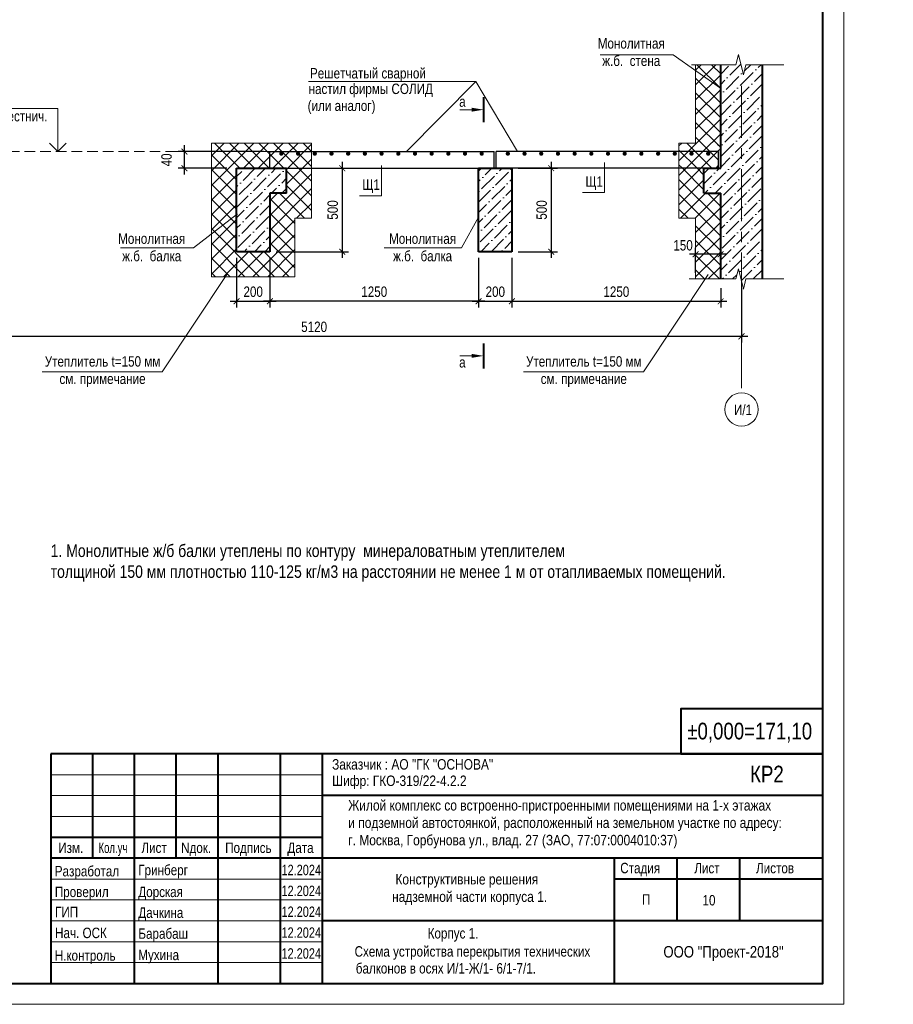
# Model space of a CAD drawing. Header units: inches. Extents: x -7419969 to -7359884, y 6235189 to 6276389.
# Tile 5 of 6: x -7380813 to -7359884, y 6235189 to 6258781. Entities that reach past the tile are written whole.
import ezdxf

# ---------------------------------------------------------------- set-up
doc = ezdxf.new("R2010")
doc.units = ezdxf.units.IN
doc.header["$LTSCALE"] = 1000
doc.header["$MEASUREMENT"] = 0
doc.linetypes.add('CENTER', pattern=[2, 1.25, -0.25, 0.25, -0.25])
doc.linetypes.add('HIDDEN', pattern=[0.375, 0.25, -0.125])
for name, color, linetype, lineweight in [('200_РАМКА', 7, 'Continuous', 15), ('400_ТЕКСТ', 7, 'Continuous', 20), ('500_СЕЧЕНИЯ', 7, 'Continuous', 40), ('МЕТАЛЛ', 5, 'Continuous', 40), ('СК-040-С(тены)', 12, 'Continuous', 40), ('СК-052-П-БАЛКИ', 1, 'HIDDEN', 30), ('СК-100-О(си)', 2, 'CENTER', 15), ('СК-110-О-РАЗМЕРЫ', 7, 'Continuous', 15), ('СК-200-Р(амка)', 7, 'Continuous', 40), ('СК-220-Р-РАМКА ТЕКСТ', 7, 'Continuous', 15), ('СК-300-Р(азмеры)', 7, 'Continuous', 20), ('СК-400-Т(екст)', 7, 'Continuous', 20), ('СК-600-Ш(триховка)', 250, 'Continuous', 13)]:
    doc.layers.add(name, color=color, linetype=linetype, lineweight=lineweight)
doc.styles.add('MtXpl_Arial_Narrow', font='ARIALN.TTF')
doc.styles.add('RUSS', font='arial.ttf', dxfattribs={"width": 0.8})
doc.dimstyles.new('25_', dxfattribs={"dimtxt": 250, "dimasz": 140, "dimexe": 150, "dimexo": 150, "dimgap": 100, "dimtad": 1, "dimdec": 0, "dimlfac": 0.25, "dimzin": 0, "dimdsep": 46, "dimtxsty": 'RUSS', "dimblk": 'ARCHTICK', "dimblk1": 'ARCHTICK', "dimblk2": 'OBLIQUE', "dimcen": 100, "dimdle": 150, "dimclrd": 7, "dimclre": 7, "dimclrt": 7, "dimadec": 0, "dimazin": 0, "dimtfac": 1, "dimtdec": 0, "dimtofl": 0, "dimtmove": 2, "dimatfit": 3, "dimldrblk": 'ARCHTICK', "dimfxl": 1, "dimtolj": 1, "dimtzin": 0, "dimarcsym": 0})
pattern_1 = [(45, (-7233899.58, 6258889.15), (-176.7767, 176.7767), []), (135, (-7233899.58, 6258889.15), (-176.7767, -176.7767), [])]

# ---------------------------------------------------------------- blocks, each defined once
blk = doc.blocks.new('A$C96adbfd2')
at = {"layer": 'СК-200-Р(амка)', "lineweight": 40, "ltscale": 2}
for p, q in [((-18500, 5500), (-18500, 0)), ((0, 5500), (-18500, 5500)), ((-17500, 5500), (-17500, 3000)), ((-16500, 5500), (-16500, 0)), ((-15500, 5500), (-15500, 3000)), ((-14500, 5500), (-14500, 0)), ((-13000, 5500), (-13000, 0)), ((-12000, 5500), (-12000, 0)), ((0, 4500), (-12000, 4500)), ((0, 3000), (-18500, 3000)), ((-5000, 3000), (-5000, 15)), ((-3500, 3000), (-3500, 1500)), ((-2000, 3000), (-2000, 1500)), ((0, 2500), (-5000, 2500)), ((0, 1500), (-12000, 1500))]:
    blk.add_line(p, q, dxfattribs=at)
at = {"layer": 'СК-200-Р(амка)', "color": 7, "lineweight": 15}
for p, q in [((-12000, 5000), (-18500, 5000)), ((-12000, 4500), (-18500, 4500)), ((-12000, 4000), (-18500, 4000)), ((-12000, 2500), (-18500, 2500)), ((-12000, 2000), (-18500, 2000)), ((-12000, 1500), (-18500, 1500)), ((-12000, 1000), (-18500, 1000)), ((-12000, 500), (-18500, 500))]:
    blk.add_line(p, q, dxfattribs=at)
at = {"layer": 'СК-200-Р(амка)', "ltscale": 2}
blk.add_line((-12000, 3500), (-18500, 3500), dxfattribs=at)
at = {"layer": 'СК-220-Р-РАМКА ТЕКСТ'}
blk.add_line((-12000, 3000), (-18500, 3000), dxfattribs=at)
blk.add_line((-12000, 3000), (-18500, 3000), dxfattribs=at)
at = {"layer": 'СК-400-Т(екст)', "lineweight": 40, "ltscale": 2}
blk.add_lwpolyline([(-3405, 5500), (0, 5500), (0, 6578), (-3405, 6578)], close=True, dxfattribs=at)
at = {"layer": 'СК-220-Р-РАМКА ТЕКСТ', "color": 7, "style": 'RUSS', "width": 0.8}
for s, p in [('Изм.', (-18319, 3126)), ('Лист', (-16328, 3126)), ('Nдок.', (-15377, 3126)), ('Подпись', (-14321, 3126)), ('Дата', (-12830, 3126))]:
    blk.add_text(s, height=250, dxfattribs=at).set_placement(p)
at = {"layer": 'СК-220-Р-РАМКА ТЕКСТ', "style": 'RUSS'}
for s, width, p in [('Разработал', 0.8, (-18403, 2565)), ('Гринберг', 0.8, (-16403, 2593)), ('12.2024', 0.75, (-12972, 2593)), ('Проверил', 0.8, (-18402, 2069)), ('Дорская', 0.8, (-16402, 2069)), ('12.2024', 0.75, (-12972, 2093)), ('ГИП', 0.8, (-18396, 1586)), ('Дачкина', 0.8, (-16401, 1570)), ('12.2024', 0.75, (-12972, 1593)), ('Нач. ОСК', 0.8, (-18396, 1086)), ('Барабаш', 0.8, (-16401, 1070)), ('12.2024', 0.75, (-12972, 1093)), ('Н.контроль', 0.8, (-18403, 545)), ('Мухина', 0.8, (-16403, 558)), ('12.2024', 0.75, (-12972, 593))]:
    blk.add_text(s, height=250, dxfattribs=dict(at, width=width)).set_placement(p)
at = {"layer": 'СК-220-Р-РАМКА ТЕКСТ', "color": 7, "insert": (-17355, 3375), "char_height": 250, "attachment_point": 1, "style": 'RUSS'}
blk.add_mtext_dynamic_manual_height_columns('\\A1;{\\fArial Narrow|b0|i0|c204|p34;Кол.уч}', width=11667.29, gutter_width=1250, heights=[0], dxfattribs=at)
at = {"layer": 'СК-220-Р-РАМКА ТЕКСТ', "color": 7, "char_height": 250, "attachment_point": 4, "style": 'RUSS'}
for s, insert in [('\\A1;Стадия', (-4856, 2729)), ('\\A1;Лист', (-3082, 2762)), ('\\A1;Листов', (-1603, 2762)), ('\\A1;П', (-4337, 2011))]:
    blk.add_mtext(s, dxfattribs=dict(at, insert=insert))
at = {"layer": 'СК-400-Т(екст)', "lineweight": 40, "ltscale": 2, "style": 'RUSS', "width": 0.8}
for s, p in [('%%P0,000=171,10', (-3251, 5847)), ('КР2', (-1746, 4817))]:
    blk.add_text(s, height=400, dxfattribs=at).set_placement(p)
at = {"layer": 'СК-400-Т(екст)', "linetype": 'Continuous'}
for s, width, gutter_width, insert, char_height, attachment_point in [('\\A1;{\\fArial Narrow|b0|i0|c204|p34;Заказчик :\\fArial Narrow|b0|i0|c0|p34; \\fArial Narrow|b0|i0|c204|p34;АО "ГК "ОСНОВА\\fArial Narrow|b0|i0|c0|p34;"\\fArial Narrow|b0|i0|c204|p34;\\P          \\W0.8;                                                                                            }', 11667.29, 1250, (-11760, 5375), 250, 1), ('\\A1;{\\fArial Narrow|b0|i0|c204|p34;Шифр: ГКО-319/22-4.\\fArial Narrow|b0|i0|c0|p34;2\\fArial Narrow|b0|i0|c204|p34;.2          \\W0.8;                                                                                            }', 11667.29, 1250, (-11760, 4981), 250, 1), ('\\A1;{\\fArial Narrow|b0|i0|c204|p34;\\W1;ООО "Проект-2018"}', 13925.35, 1492, (-2382, 896), 274.51, 2)]:
    blk.add_mtext_dynamic_manual_height_columns(s, width=width, gutter_width=gutter_width, heights=[0], dxfattribs=dict(at, insert=insert, char_height=char_height, attachment_point=attachment_point))
at = {"layer": 'СК-400-Т(екст)', "char_height": 250, "attachment_point": 1, "style": 'MtXpl_Arial_Narrow'}
for s, insert in [('Жилой комплекс со встроенно-пристроенными помещениями на 1-х этажах^Jи подземной автостоянкой, расположенный на земельном участке по адресу: ^Jг. Москва, Горбунова ул., влад. 27 (ЗАО, 77:07:0004010:37)', (-11372, 4393)), (' Конструктивные решения ^Jнадземной части корпуса 1.', (-10322, 2621))]:
    blk.add_mtext(s, dxfattribs=dict(at, insert=insert))
blk = doc.blocks.new('_ArchTick')
at = {"color": 0, "linetype": 'ByBlock', "const_width": 0.15}
blk.add_lwpolyline([(-0.5, -0.5), (0.5, 0.5)], dxfattribs=at)
blk = doc.blocks.new('*D35')
at = {"layer": 'Defpoints', "color": 0, "transparency": 16777216}
for p in [(-7369019, 6253222), (-7364019, 6252501), (-7364019, 6252034)]:
    blk.add_point(p, dxfattribs=at)
at = {"layer": 'СК-110-О-РАЗМЕРЫ', "color": 7, "lineweight": -2, "transparency": 16777216}
for p, q in [((-7369019, 6253072), (-7369019, 6251884)), ((-7364019, 6252351), (-7364019, 6251884)), ((-7369169, 6252034), (-7363869, 6252034))]:
    blk.add_line(p, q, dxfattribs=at)
at = {"layer": 'СК-110-О-РАЗМЕРЫ', "color": 7, "lineweight": -2, "transparency": 16777216, "xscale": 140, "yscale": 140, "zscale": 140, "rotation": 180}
blk.add_blockref('_ArchTick', (-7369019, 6252034), dxfattribs=at)
at = {"layer": 'СК-110-О-РАЗМЕРЫ', "color": 7, "lineweight": -2, "transparency": 16777216, "xscale": 140, "yscale": 140, "zscale": 140}
blk.add_blockref('_ArchTick', (-7364019, 6252034), dxfattribs=at)
at = {"layer": 'СК-110-О-РАЗМЕРЫ', "color": 7, "transparency": 16777216, "insert": (-7366519, 6252262), "char_height": 250, "attachment_point": 5, "style": 'RUSS'}
blk.add_mtext('\\A1;1250', dxfattribs=at)
blk = doc.blocks.new('_Oblique')
at = {"color": 0, "linetype": 'ByBlock', "lineweight": -2}
blk.add_line((-0.5, -0.5), (0.5, 0.5), dxfattribs=at)
blk = doc.blocks.new('*D36')
at = {"layer": 'Defpoints', "color": 0, "transparency": 16777216}
for p in [(-7369819, 6253222), (-7369019, 6253222), (-7369019, 6252034)]:
    blk.add_point(p, dxfattribs=at)
at = {"layer": 'СК-110-О-РАЗМЕРЫ', "color": 7, "lineweight": -2, "transparency": 16777216}
for p, q in [((-7369819, 6253072), (-7369819, 6251884)), ((-7369019, 6253072), (-7369019, 6251884)), ((-7369969, 6252034), (-7368869, 6252034))]:
    blk.add_line(p, q, dxfattribs=at)
at = {"layer": 'СК-110-О-РАЗМЕРЫ', "color": 7, "lineweight": -2, "transparency": 16777216, "xscale": 140, "yscale": 140, "zscale": 140, "rotation": 180}
blk.add_blockref('_ArchTick', (-7369819, 6252034), dxfattribs=at)
at = {"layer": 'СК-110-О-РАЗМЕРЫ', "color": 7, "lineweight": -2, "transparency": 16777216, "xscale": 140, "yscale": 140, "zscale": 140}
blk.add_blockref('_ArchTick', (-7369019, 6252034), dxfattribs=at)
at = {"layer": 'СК-110-О-РАЗМЕРЫ', "color": 7, "transparency": 16777216, "insert": (-7369419, 6252262), "char_height": 250, "attachment_point": 5, "style": 'RUSS'}
blk.add_mtext('\\A1;200', dxfattribs=at)
blk = doc.blocks.new('*D37')
at = {"layer": 'Defpoints', "color": 0, "transparency": 16777216}
for p in [(-7374819, 6253222), (-7369819, 6253222), (-7374819, 6252034)]:
    blk.add_point(p, dxfattribs=at)
at = {"layer": 'СК-110-О-РАЗМЕРЫ', "color": 7, "lineweight": -2, "transparency": 16777216}
for p, q in [((-7374819, 6253072), (-7374819, 6251884)), ((-7369819, 6253072), (-7369819, 6251884)), ((-7369669, 6252034), (-7374969, 6252034))]:
    blk.add_line(p, q, dxfattribs=at)
at = {"layer": 'СК-110-О-РАЗМЕРЫ', "color": 7, "lineweight": -2, "transparency": 16777216, "xscale": 140, "yscale": 140, "zscale": 140, "rotation": 180}
blk.add_blockref('_ArchTick', (-7374819, 6252034), dxfattribs=at)
at = {"layer": 'СК-110-О-РАЗМЕРЫ', "color": 7, "lineweight": -2, "transparency": 16777216, "xscale": 140, "yscale": 140, "zscale": 140}
blk.add_blockref('_ArchTick', (-7369819, 6252034), dxfattribs=at)
at = {"layer": 'СК-110-О-РАЗМЕРЫ', "color": 7, "transparency": 16777216, "insert": (-7372319, 6252262), "char_height": 250, "attachment_point": 5, "style": 'RUSS'}
blk.add_mtext('\\A1;1250', dxfattribs=at)
blk = doc.blocks.new('*D38')
at = {"layer": 'Defpoints', "color": 0, "transparency": 16777216}
for p in [(-7375619, 6253222), (-7374819, 6253222), (-7374819, 6252034)]:
    blk.add_point(p, dxfattribs=at)
at = {"layer": 'СК-110-О-РАЗМЕРЫ', "color": 7, "lineweight": -2, "transparency": 16777216}
for p, q in [((-7375619, 6253072), (-7375619, 6251884)), ((-7374819, 6253072), (-7374819, 6251884)), ((-7375769, 6252034), (-7374669, 6252034))]:
    blk.add_line(p, q, dxfattribs=at)
at = {"layer": 'СК-110-О-РАЗМЕРЫ', "color": 7, "lineweight": -2, "transparency": 16777216, "xscale": 140, "yscale": 140, "zscale": 140, "rotation": 180}
blk.add_blockref('_ArchTick', (-7375619, 6252034), dxfattribs=at)
at = {"layer": 'СК-110-О-РАЗМЕРЫ', "color": 7, "lineweight": -2, "transparency": 16777216, "xscale": 140, "yscale": 140, "zscale": 140}
blk.add_blockref('_ArchTick', (-7374819, 6252034), dxfattribs=at)
at = {"layer": 'СК-110-О-РАЗМЕРЫ', "color": 7, "transparency": 16777216, "insert": (-7375219, 6252262), "char_height": 250, "attachment_point": 5, "style": 'RUSS'}
blk.add_mtext('\\A1;200', dxfattribs=at)
blk = doc.blocks.new('*D39')
at = {"layer": 'Defpoints', "color": 0, "transparency": 16777216}
for p in [(-7383999, 6252501), (-7363519, 6252501), (-7383999, 6251193)]:
    blk.add_point(p, dxfattribs=at)
at = {"layer": 'СК-110-О-РАЗМЕРЫ', "color": 7, "lineweight": -2, "transparency": 16777216}
for p, q in [((-7383999, 6252351), (-7383999, 6251043)), ((-7363519, 6252351), (-7363519, 6251043)), ((-7363369, 6251193), (-7384149, 6251193))]:
    blk.add_line(p, q, dxfattribs=at)
at = {"layer": 'СК-110-О-РАЗМЕРЫ', "color": 7, "lineweight": -2, "transparency": 16777216, "xscale": 140, "yscale": 140, "zscale": 140, "rotation": 180}
blk.add_blockref('_ArchTick', (-7383999, 6251193), dxfattribs=at)
at = {"layer": 'СК-110-О-РАЗМЕРЫ', "color": 7, "lineweight": -2, "transparency": 16777216, "xscale": 140, "yscale": 140, "zscale": 140}
blk.add_blockref('_ArchTick', (-7363519, 6251193), dxfattribs=at)
at = {"layer": 'СК-110-О-РАЗМЕРЫ', "color": 7, "transparency": 16777216, "insert": (-7373759, 6251421), "char_height": 250, "attachment_point": 5, "style": 'RUSS'}
blk.add_mtext('\\A1;5120', dxfattribs=at)
blk = doc.blocks.new('*D29')
at = {"layer": 'Defpoints', "color": 0, "transparency": 16777216}
for p in [(-7376866, 6255622), (-7374819, 6255622), (-7375701, 6255222)]:
    blk.add_point(p, dxfattribs=at)
at = {"layer": 'СК-110-О-РАЗМЕРЫ', "color": 7, "lineweight": -2, "transparency": 16777216}
for p, q in [((-7374969, 6255622), (-7377016, 6255622)), ((-7376866, 6255072), (-7376866, 6255772)), ((-7375851, 6255222), (-7377016, 6255222))]:
    blk.add_line(p, q, dxfattribs=at)
at = {"layer": 'СК-110-О-РАЗМЕРЫ', "color": 7, "lineweight": -2, "transparency": 16777216, "xscale": 140, "yscale": 140, "zscale": 140}
for p, rotation in [((-7376866, 6255622), 90), ((-7376866, 6255222), 270)]:
    blk.add_blockref('_ArchTick', p, dxfattribs=dict(at, rotation=rotation))
at = {"layer": 'СК-110-О-РАЗМЕРЫ', "color": 7, "transparency": 16777216, "insert": (-7377294, 6255422), "char_height": 250, "attachment_point": 5, "rotation": 90, "style": 'RUSS'}
blk.add_mtext('\\A1;40', dxfattribs=at)
blk = doc.blocks.new('*D44')
at = {"layer": 'Defpoints', "color": 0, "transparency": 16777216}
for p in [(-7374444, 6255222), (-7374819, 6253222), (-7373085, 6253222)]:
    blk.add_point(p, dxfattribs=at)
at = {"layer": 'СК-110-О-РАЗМЕРЫ', "color": 7, "lineweight": -2, "transparency": 16777216}
for p, q in [((-7373085, 6255372), (-7373085, 6253072)), ((-7374294, 6255222), (-7372935, 6255222)), ((-7374669, 6253222), (-7372935, 6253222))]:
    blk.add_line(p, q, dxfattribs=at)
at = {"layer": 'СК-110-О-РАЗМЕРЫ', "color": 7, "lineweight": -2, "transparency": 16777216, "xscale": 140, "yscale": 140, "zscale": 140}
for p, rotation in [((-7373085, 6255222), 90), ((-7373085, 6253222), 270)]:
    blk.add_blockref('_ArchTick', p, dxfattribs=dict(at, rotation=rotation))
at = {"layer": 'СК-110-О-РАЗМЕРЫ', "color": 7, "transparency": 16777216, "insert": (-7373313, 6254222), "char_height": 250, "attachment_point": 5, "rotation": 90, "style": 'RUSS'}
blk.add_mtext('\\A1;500', dxfattribs=at)
blk = doc.blocks.new('*D45')
at = {"layer": 'Defpoints', "color": 0, "transparency": 16777216}
for p in [(-7369019, 6255222), (-7369019, 6253222), (-7368079, 6253222)]:
    blk.add_point(p, dxfattribs=at)
at = {"layer": 'СК-110-О-РАЗМЕРЫ', "color": 7, "lineweight": -2, "transparency": 16777216}
for p, q in [((-7368079, 6255372), (-7368079, 6253072)), ((-7368869, 6255222), (-7367929, 6255222)), ((-7368869, 6253222), (-7367929, 6253222))]:
    blk.add_line(p, q, dxfattribs=at)
at = {"layer": 'СК-110-О-РАЗМЕРЫ', "color": 7, "lineweight": -2, "transparency": 16777216, "xscale": 140, "yscale": 140, "zscale": 140}
for p, rotation in [((-7368079, 6255222), 90), ((-7368079, 6253222), 270)]:
    blk.add_blockref('_ArchTick', p, dxfattribs=dict(at, rotation=rotation))
at = {"layer": 'СК-110-О-РАЗМЕРЫ', "color": 7, "transparency": 16777216, "insert": (-7368307, 6254222), "char_height": 250, "attachment_point": 5, "rotation": 90, "style": 'RUSS'}
blk.add_mtext('\\A1;500', dxfattribs=at)
blk = doc.blocks.new('*D52')
at = {"layer": 'Defpoints', "color": 0, "transparency": 16777216}
for p in [(-7364619, 6253162), (-7364619, 6252568), (-7364019, 6252568)]:
    blk.add_point(p, dxfattribs=at)
at = {"layer": 'СК-100-О(си)', "color": 7, "lineweight": -2, "transparency": 16777216}
for p, q in [((-7364619, 6252718), (-7364619, 6253312)), ((-7364019, 6252718), (-7364019, 6253312)), ((-7363869, 6253162), (-7364769, 6253162))]:
    blk.add_line(p, q, dxfattribs=at)
at = {"layer": 'СК-100-О(си)', "color": 7, "lineweight": -2, "transparency": 16777216, "xscale": 140, "yscale": 140, "zscale": 140, "rotation": 180}
blk.add_blockref('_ArchTick', (-7364619, 6253162), dxfattribs=at)
at = {"layer": 'СК-100-О(си)', "color": 7, "lineweight": -2, "transparency": 16777216, "xscale": 140, "yscale": 140, "zscale": 140}
blk.add_blockref('_ArchTick', (-7364019, 6253162), dxfattribs=at)
at = {"layer": 'СК-100-О(си)', "color": 7, "transparency": 16777216, "insert": (-7364921, 6253374), "char_height": 250, "attachment_point": 5, "style": 'RUSS'}
blk.add_mtext('\\A1;150', dxfattribs=at)

msp = doc.modelspace()

# ---------------------------------------------------------------- hatches: boundary and pattern name
at = {"layer": 'СК-110-О-РАЗМЕРЫ'}
h = msp.add_hatch(dxfattribs=at)
h.set_pattern_fill('ANSI36', color=256, scale=1400)
h.set_pattern_definition([(45, (-172558.1, -1751.44), (92.807765, 340.2951384), [437.5, -87.5, 0, -87.5])])
h.paths.add_polyline_path([(-7363019.2, 6257703.1), (-7363415.9, 6257703.1), (-7363475.9, 6257463.1), (-7363595.9, 6257943.1), (-7363655.9, 6257703.1), (-7364019.2, 6257703.1), (-7364019.2, 6255222.2), (-7364419.2, 6255222.2), (-7364419.2, 6254622.2), (-7364019.2, 6254622.2), (-7364019.2, 6252568), (-7363655.9, 6252568), (-7363595.9, 6252808), (-7363475.9, 6252328), (-7363415.9, 6252568), (-7363019.2, 6252568)])
at = {"layer": 'СК-110-О-РАЗМЕРЫ', "lineweight": 20}
h = msp.add_hatch(dxfattribs=at)
h.set_pattern_fill('ANSI37', color=8, scale=2000)
h.set_pattern_definition(pattern_1)
h.paths.add_polyline_path([(-7364019.2, 6257703.1), (-7364619.2, 6257703.1), (-7364619.2, 6255622.2), (-7364019.2, 6255622.2)])
at = {"layer": 'СК-110-О-РАЗМЕРЫ'}
h = msp.add_hatch(dxfattribs=at)
h.set_pattern_fill('ANSI37', color=8, scale=2000)
h.set_pattern_definition(pattern_1)
h.paths.add_polyline_path([(-7375619.2, 6255222.2), (-7374419.7, 6255222.2), (-7374419.7, 6255822.2), (-7376219.2, 6255822.2), (-7376219.2, 6253313.9), (-7376045, 6253313.9), (-7375619.2, 6254081.6)], flags=17)
h.paths.add_polyline_path([(-7374219.2, 6254022.2), (-7373819.2, 6254022.2), (-7373819.2, 6255822.2), (-7374419.2, 6255822.2), (-7374419.2, 6254622.2), (-7374819.2, 6254622.2), (-7374819.2, 6253222.2), (-7375619.2, 6253222.2), (-7375619.2, 6254081.6), (-7376045, 6253313.9), (-7376219.2, 6253313.9), (-7376219.2, 6252622.2), (-7374219.2, 6252622.2)])
h = msp.add_hatch(dxfattribs=at)
h.set_pattern_fill('ANSI37', color=256, scale=2000)
h.set_pattern_definition(pattern_1)
h.paths.add_polyline_path([(-7364069.2, 6255822.2), (-7365019.2, 6255822.2), (-7365019.2, 6255222.2), (-7364069.2, 6255222.2)])
edge = h.paths.add_edge_path(flags=16)
edge.add_arc((-7364718.3, 6255571.3), 25.1, 0, 360)
edge = h.paths.add_edge_path(flags=16)
edge.add_arc((-7364318.3, 6255571.3), 25.1, 0, 360)
h = msp.add_hatch(dxfattribs=at)
h.set_pattern_fill('ANSI36', color=256, scale=1400)
h.set_pattern_definition([(45, (-7233899.58, 6258889.15), (92.80777, 340.29514), [437.5, -87.5, 0, -87.5])])
h.paths.add_polyline_path([(-7374819.2, 6254622.2), (-7374419.2, 6254622.2), (-7374419.2, 6255222.2), (-7374819.2, 6255222.2), (-7375619.2, 6255222.2), (-7375619.2, 6253222.2), (-7374819.2, 6253222.2)])
h = msp.add_hatch(dxfattribs=at)
h.set_pattern_fill('ANSI36', color=256, scale=1400)
h.set_pattern_definition([(45, (-157349.67, -13511.16), (92.807765, 340.2951384), [437.5, -87.5, 0, -87.5])])
h.paths.add_polyline_path([(-7369019.2, 6255222.2), (-7369819.2, 6255222.2), (-7369819.2, 6253222.2), (-7369019.2, 6253222.2)])
at = {"layer": 'СК-110-О-РАЗМЕРЫ', "lineweight": 20}
h = msp.add_hatch(dxfattribs=at)
h.set_pattern_fill('ANSI37', color=8, scale=2000)
h.set_pattern_definition(pattern_1)
h.paths.add_polyline_path([(-7364019.2, 6254622.2), (-7364419.2, 6254622.2), (-7364419.2, 6255222.2), (-7365019.2, 6255222.2), (-7365019.2, 6254022.2), (-7364619.2, 6254022.2), (-7364619.2, 6252568), (-7364019.2, 6252568)])

# ---------------------------------------------------------------- linework, layer by layer
at = {"layer": '200_РАМКА'}
msp.add_lwpolyline([(-7419969, 6235189.4), (-7361069, 6235189.4), (-7361069, 6276389.4), (-7419969, 6276389.4)], close=True, dxfattribs=at)
at = {"layer": '400_ТЕКСТ', "linetype": 'Continuous'}
for p, q in [((-7379899.6, 6256649.8), (-7382808, 6256649.8)), ((-7379899.6, 6255622.2), (-7379899.6, 6256649.8)), ((-7379899.6, 6255622.2), (-7380099.6, 6255822.2)), ((-7379899.6, 6255622.2), (-7379699.6, 6255822.2))]:
    msp.add_line(p, q, dxfattribs=at)
at = {"layer": '400_ТЕКСТ'}
msp.add_line((-7375472.9, 6255622.2), (-7377285, 6255622.2), dxfattribs=at)
at = {"layer": '500_СЕЧЕНИЯ'}
for p, q in [((-7369701.5, 6256924.9), (-7369701.5, 6256324.9)), ((-7369701.5, 6251026.1), (-7369701.5, 6250426.1))]:
    msp.add_line(p, q, dxfattribs=at)
at = {"layer": '500_СЕЧЕНИЯ', "lineweight": 20}
for p, q in [((-7370266, 6256624.9), (-7369981.5, 6256624.9)), ((-7370266, 6250726.1), (-7369981.5, 6250726.1))]:
    msp.add_line(p, q, dxfattribs=at)
for points in [[(-7369981.5, 6256671.6), (-7369981.5, 6256578.3), (-7369701.5, 6256624.9)], [(-7369981.5, 6250772.8), (-7369981.5, 6250679.4), (-7369701.5, 6250726.1)]]:
    msp.add_solid(points, dxfattribs=at)
at = {"layer": 'МЕТАЛЛ', "lineweight": 30}
for p, q in [((-7374819.2, 6255622.2), (-7369444.2, 6255622.2)), ((-7374819.2, 6255222.2), (-7374819.2, 6255622.2)), ((-7369444.2, 6255222.2), (-7369444.2, 6255622.2)), ((-7369394.2, 6255222.2), (-7369394.2, 6255622.2)), ((-7364069.2, 6255622.2), (-7369394.2, 6255622.2)), ((-7364069.2, 6255222.2), (-7364069.2, 6255622.2)), ((-7374819.2, 6255222.2), (-7369444.2, 6255222.2)), ((-7364069.2, 6255222.2), (-7369394.2, 6255222.2))]:
    msp.add_line(p, q, dxfattribs=at)
at = {"layer": 'СК-040-С(тены)'}
for p, q in [((-7364019.2, 6255222.2), (-7364019.2, 6257703.1)), ((-7363019.2, 6252568), (-7363019.2, 6257703.1)), ((-7364419.2, 6254622.2), (-7364419.2, 6255222.2)), ((-7364419.2, 6255222.2), (-7364019.2, 6255222.2)), ((-7364419.2, 6254622.2), (-7364019.2, 6254622.2)), ((-7364019.2, 6252568), (-7364019.2, 6254622.2))]:
    msp.add_line(p, q, dxfattribs=at)
at = {"layer": 'СК-052-П-БАЛКИ', "linetype": 'Continuous', "lineweight": 40}
for p, q in [((-7375619.2, 6255222.2), (-7374419.2, 6255222.2)), ((-7375619.2, 6253222.2), (-7375619.2, 6255222.2)), ((-7374419.2, 6254622.2), (-7374419.2, 6255222.2)), ((-7369819.2, 6255222.2), (-7369019.2, 6255222.2)), ((-7369819.2, 6253222.2), (-7369819.2, 6255222.2)), ((-7369019.2, 6255222.2), (-7369019.2, 6253222.2)), ((-7374819.2, 6254622.2), (-7374819.2, 6253222.2)), ((-7374419.2, 6254622.2), (-7374819.2, 6254622.2)), ((-7374819.2, 6253222.2), (-7375619.2, 6253222.2)), ((-7369019.2, 6253222.2), (-7369819.2, 6253222.2))]:
    msp.add_line(p, q, dxfattribs=at)
at = {"layer": 'СК-100-О(си)', "linetype": 'CENTER'}
msp.add_line((-7363519.2, 6257200.2), (-7363519.2, 6249841.7), dxfattribs=at)
at = {"layer": 'СК-100-О(си)'}
msp.add_line((-7364419.2, 6255222.2), (-7366090.7, 6255222.2), dxfattribs=at)
at = {"layer": 'СК-100-О(си)', "linetype": 'Continuous'}
msp.add_circle((-7363519.2, 6249441.7), 400, dxfattribs=at)
at = {"layer": 'СК-110-О-РАЗМЕРЫ'}
for p, q in [((-7365157.5, 6257939.1), (-7364025.9, 6257143.6)), ((-7364619.2, 6255822.2), (-7364619.2, 6257703.1)), ((-7369881.2, 6257301.3), (-7371551.4, 6255614.8)), ((-7369881.2, 6257301.3), (-7368887.1, 6255622.7)), ((-7376219.2, 6252622.2), (-7376219.2, 6255822.2)), ((-7373819.2, 6255822.2), (-7376219.2, 6255822.2)), ((-7373819.2, 6254022.2), (-7373819.2, 6255822.2)), ((-7365019.2, 6254022.2), (-7365019.2, 6255822.2)), ((-7364619.2, 6255822.2), (-7365019.2, 6255822.2)), ((-7366802.8, 6254637.8), (-7366802.8, 6255360)), ((-7372146.3, 6254564.4), (-7372146.3, 6255286.6)), ((-7376646.8, 6253313.9), (-7375593.5, 6254127.9)), ((-7373819.2, 6254022.2), (-7374219.2, 6254022.2)), ((-7374219.2, 6254022.2), (-7374219.2, 6252622.2)), ((-7370228.6, 6253313.9), (-7369819.2, 6254051.9)), ((-7365019.2, 6254022.2), (-7364619.2, 6254022.2)), ((-7364619.2, 6252568), (-7364619.2, 6254022.2)), ((-7374219.2, 6252622.2), (-7376219.2, 6252622.2))]:
    msp.add_line(p, q, dxfattribs=at)
at = {"layer": 'СК-110-О-РАЗМЕРЫ', "linetype": 'HIDDEN'}
msp.add_line((-7374819.2, 6255622.2), (-7400697.8, 6255622.2), dxfattribs=at)
at = {"layer": 'СК-200-Р(амка)'}
msp.add_lwpolyline([(-7417969, 6235689.4), (-7361569, 6235689.4), (-7361569, 6275889.4), (-7417969, 6275889.4)], close=True, dxfattribs=at)
at = {"layer": 'СК-220-Р-РАМКА ТЕКСТ'}
for p, q in [((-7366909.6, 6257939.1), (-7365157.5, 6257939.1)), ((-7373897.4, 6257301.3), (-7369881.2, 6257301.3)), ((-7378398.9, 6253313.9), (-7376646.8, 6253313.9)), ((-7372084.9, 6253313.9), (-7370228.6, 6253313.9)), ((-7377401.3, 6250340.8), (-7375848.4, 6252672.5)), ((-7365871.5, 6250340.8), (-7364318.6, 6252672.5)), ((-7380276.4, 6250340.8), (-7377401.3, 6250340.8)), ((-7368746.6, 6250340.8), (-7365871.5, 6250340.8))]:
    msp.add_line(p, q, dxfattribs=at)
at = {"layer": 'СК-300-Р(азмеры)'}
for p, q in [((-7366802.8, 6254637.8), (-7367328.6, 6254637.8)), ((-7372146.3, 6254564.4), (-7372672, 6254564.4))]:
    msp.add_line(p, q, dxfattribs=at)
at = {"layer": 'СК-300-Р(азмеры)', "const_width": 49.8}
for points in [[(-7374568.4, 6255571.3, 1), (-7374518.1, 6255571.3, 1)], [(-7374168.4, 6255571.3, 1), (-7374118.1, 6255571.3, 1)], [(-7373768.4, 6255571.3, 1), (-7373718.1, 6255571.3, 1)], [(-7373368.4, 6255571.3, 1), (-7373318.1, 6255571.3, 1)], [(-7372968.4, 6255571.3, 1), (-7372918.1, 6255571.3, 1)], [(-7372568.4, 6255571.3, 1), (-7372518.1, 6255571.3, 1)], [(-7372168.4, 6255571.3, 1), (-7372118.1, 6255571.3, 1)], [(-7371768.4, 6255571.3, 1), (-7371718.1, 6255571.3, 1)], [(-7371368.4, 6255571.3, 1), (-7371318.1, 6255571.3, 1)], [(-7370968.4, 6255571.3, 1), (-7370918.1, 6255571.3, 1)], [(-7370568.4, 6255571.3, 1), (-7370518.1, 6255571.3, 1)], [(-7370168.4, 6255571.3, 1), (-7370118.1, 6255571.3, 1)], [(-7369768.4, 6255571.3, 1), (-7369718.1, 6255571.3, 1)], [(-7369143.4, 6255571.3, 1), (-7369093.1, 6255571.3, 1)], [(-7368743.4, 6255571.3, 1), (-7368693.1, 6255571.3, 1)], [(-7368343.4, 6255571.3, 1), (-7368293.1, 6255571.3, 1)], [(-7367943.4, 6255571.3, 1), (-7367893.1, 6255571.3, 1)], [(-7367543.4, 6255571.3, 1), (-7367493.1, 6255571.3, 1)], [(-7367143.4, 6255571.3, 1), (-7367093.1, 6255571.3, 1)], [(-7366743.4, 6255571.3, 1), (-7366693.1, 6255571.3, 1)], [(-7366343.4, 6255571.3, 1), (-7366293.1, 6255571.3, 1)], [(-7365943.4, 6255571.3, 1), (-7365893.1, 6255571.3, 1)], [(-7365543.4, 6255571.3, 1), (-7365493.1, 6255571.3, 1)], [(-7365143.4, 6255571.3, 1), (-7365093.1, 6255571.3, 1)], [(-7364743.4, 6255571.3, 1), (-7364693.1, 6255571.3, 1)], [(-7364343.4, 6255571.3, 1), (-7364293.1, 6255571.3, 1)]]:
    msp.add_lwpolyline(points, format="xyb", close=True, dxfattribs=at)
at = {"layer": 'СК-600-Ш(триховка)', "linetype": 'ByBlock'}
for points in [[(-7364719.8, 6257703.1), (-7363655.9, 6257703.1), (-7363595.9, 6257943.1), (-7363475.9, 6257463.1), (-7363415.9, 6257703.1), (-7362505.9, 6257703.1)], [(-7364775.1, 6252568), (-7363655.9, 6252568), (-7363595.9, 6252808), (-7363475.9, 6252328), (-7363415.9, 6252568), (-7362505.9, 6252568)]]:
    msp.add_lwpolyline(points, dxfattribs=at)

# ---------------------------------------------------------------- block references
at = {"layer": 'СК-300-Р(азмеры)'}
msp.add_blockref('A$C96adbfd2', (-7361569, 6235689.4), dxfattribs=at)

# ---------------------------------------------------------------- texts
at = {"layer": '400_ТЕКСТ', "style": 'RUSS', "width": 0.8}
msp.add_text('промежут. лестнич. ', height=250, dxfattribs=at).set_placement((-7382686.4, 6256344.3))
at = {"layer": '500_СЕЧЕНИЯ', "style": 'RUSS', "width": 0.8}
for p in [(-7370283.3, 6256695.1), (-7370283.3, 6250448)]:
    msp.add_text('а', height=250, dxfattribs=at).set_placement(p)
at = {"layer": 'СК-220-Р-РАМКА ТЕКСТ', "style": 'RUSS', "width": 0.8}
for s, p in [('Щ1', (-7372601.6, 6254703.4)), ('Щ1', (-7367258.2, 6254776.7)), ('Корпус 1.', (-7371039, 6236766)), ('Cхема устройства перекрытия технических ', (-7372789.4, 6236331.5)), (' балконов в осях И/1-Ж/1- 6/1-7/1.', (-7372838.7, 6235927))]:
    msp.add_text(s, height=250, rotation=360, dxfattribs=at).set_placement(p)
msp.add_text('10', height=250, dxfattribs=at).set_placement((-7364454.5, 6237558))
at = {"layer": 'СК-220-Р-РАМКА ТЕКСТ', "rotation": 360, "style": 'RUSS'}
for s, insert, char_height, width, attachment_point in [('Монолитная\\Pж.б.  стена', (-7366161.5, 6258003.3), 250, 15533.773, 5), ('Решетчатый сварной ', (-7372469.4, 6257460.2), 250, 15533.773, 5), ('  настил фирмы СОЛИД', (-7372480.6, 6257086.8), 250, 15533.773, 5), (' (или аналог)', (-7373140.8, 6256682.1), 250, 15533.773, 5), ('Монолитная\\Pж.б.  балка', (-7377650.8, 6253325.1), 250, 15533.773, 5), ('Монолитная\\Pж.б.  балка', (-7371160.4, 6253325.1), 250, 15533.773, 5), ('Утеплитель t=150 мм\\Pсм. примечание', (-7378828.1, 6250347.5), 250, 15533.773, 5), ('Утеплитель t=150 мм\\Pсм. примечание', (-7367298.3, 6250347.5), 250, 15533.773, 5), ('1. Монолитные ж/б балки утеплены по контуру  минераловатным утеплителем \\Pтолщиной 150 мм плотностью 110-125 кг/м3 на расстоянии не менее 1 м от отапливаемых помещений.', (-7380070.7, 6246206.8), 300, 20469.643, 1)]:
    msp.add_mtext(s, dxfattribs=dict(at, insert=insert, char_height=char_height, width=width, attachment_point=attachment_point))
at = {"layer": 'СК-400-Т(екст)', "style": 'RUSS', "width": 0.8}
msp.add_text('И/1', height=250, dxfattribs=at).set_placement((-7363701.3, 6249306.6))

# ---------------------------------------------------------------- dimensions: what is measured, and where the dimension line sits
at = {"layer": 'СК-100-О(си)'}
dim = msp.add_linear_dim(base=(-7364619.2, 6253161.6), p1=(-7364019.2, 6252568), p2=(-7364619.2, 6252568), dimstyle='25_', dxfattribs=at)
dim.commit()
dim.dimension.update_dxf_attribs({"geometry": '*D52', "text_midpoint": (-7364921.4, 6253373.6), "dimtype": 160})
at = {"layer": 'СК-110-О-РАЗМЕРЫ'}
dim = msp.add_linear_dim(base=(-7376865.9, 6255622.2), p1=(-7375701, 6255222.2), p2=(-7374819.2, 6255622.2), angle=90, text='40', dimstyle='25_', dxfattribs=at)
dim.commit()
dim.dimension.update_dxf_attribs({"geometry": '*D29', "text_midpoint": (-7377293.6, 6255422.2)})
for base, p1, p2, angle, picture, middle in [((-7373084.9, 6253222.2), (-7374444.2, 6255222.2), (-7374819.2, 6253222.2), 90, '*D44', (-7373312.6, 6254222.2)), ((-7368079.4, 6253222.2), (-7369019.2, 6255222.2), (-7369019.2, 6253222.2), 90, '*D45', (-7368307.1, 6254222.2)), ((-7374819.2, 6252034.1), (-7369819.2, 6253222.2), (-7374819.2, 6253222.2), 180, '*D37', (-7372319.2, 6252261.7))]:
    dim = msp.add_linear_dim(base=base, p1=p1, p2=p2, angle=angle, dimstyle='25_', dxfattribs=at)
    dim.commit()
    dim.dimension.update_dxf_attribs({"geometry": picture, "text_midpoint": middle})
for base, p1, p2, picture, middle in [((-7374819.2, 6252034.1), (-7375619.2, 6253222.2), (-7374819.2, 6253222.2), '*D38', (-7375219.2, 6252261.7)), ((-7369019.2, 6252034.1), (-7369819.2, 6253222.2), (-7369019.2, 6253222.2), '*D36', (-7369419.2, 6252261.7)), ((-7364019.2, 6252034.1), (-7369019.2, 6253222.2), (-7364019.2, 6252501.5), '*D35', (-7366519.2, 6252261.7)), ((-7383999.2, 6251192.9), (-7363519.2, 6252501.3), (-7383999.2, 6252501.3), '*D39', (-7373759.2, 6251420.6))]:
    dim = msp.add_linear_dim(base=base, p1=p1, p2=p2, dimstyle='25_', dxfattribs=at)
    dim.commit()
    dim.dimension.update_dxf_attribs({"geometry": picture, "text_midpoint": middle})

doc.saveas('drawing.dxf')
